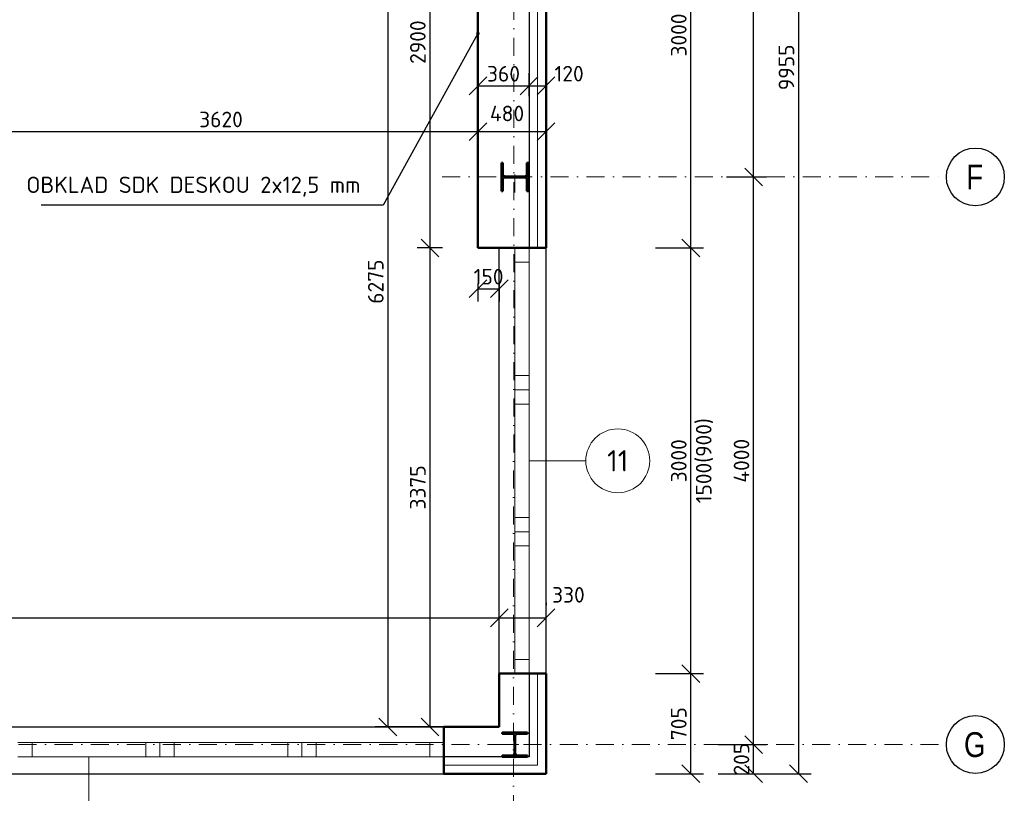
# Model space of a CAD drawing. Header units: millimetres. Extents: x -118752 to 407724, y -73278 to 155058.
# Tile 36 of 256: x 99957 to 106892, y -65542 to -60091. Entities that reach past the tile are written whole.
import ezdxf
from ezdxf.enums import TextEntityAlignment as Align

# ---------------------------------------------------------------- set-up
doc = ezdxf.new("R2010")
doc.units = ezdxf.units.MM
doc.header["$LTSCALE"] = 10
doc.linetypes.add('DASHDOT', pattern=[25.4, 12.7, -6.35, 0, -6.35])
for name, color, linetype, lineweight in [('CKBUBLINY', 1, 'Continuous', 18), ('CKBUBLINY_POPIS', 3, 'Continuous', 25), ('CKIZOLACE', 1, 'Continuous', 18), ('CKKOTY', 3, 'Continuous', 25), ('CKOKNA', 1, 'Continuous', 18), ('CKRASTR', 7, 'DASHDOT', 15), ('CKRASTR_POPIS', 3, 'Continuous', 25), ('CKSTENY_PODROVINOU', 7, 'Continuous', 25), ('CKSTENY_REZ', 6, 'Continuous', 50), ('CKTEXTY_MALE', 3, 'Continuous', 18), ('CSPROFILY_OSY', 1, 'DASHDOT', 18), ('CSPROFILY_REZY', 4, 'Continuous', 50)]:
    doc.layers.add(name, color=color, linetype=linetype, lineweight=lineweight)
doc.styles.add('Arial', font='arial.ttf', dxfattribs={"width": 0.8})
doc.styles.get("Standard").update_dxf_attribs({"font": 'isocpeur.ttf'})
doc.linetypes.add('IZOLACE_POLYSTYREN_EXPANDOVANY', pattern='A,1,[224,CADKON.SHX,S=0.01,R=0,X=-0.5,Y=-1.74],-2', length=3)
doc.dimstyles.new('CADKON', dxfattribs={"dimscale": 50, "dimtxt": 2.2, "dimasz": 2.5, "dimexe": 1.8, "dimexo": 5, "dimgap": 0.6, "dimtad": 1, "dimrnd": 1, "dimtxsty": 'Standard', "dimblk1": 'OBLIQUE', "dimblk2": 'OBLIQUE', "dimsah": 1, "dimcen": 2.5, "dimadec": 1, "dimazin": 2, "dimtfac": 1, "dimtdec": 4, "dimtix": 1, "dimtmove": 2, "dimatfit": 3, "dimldrblk": 'OPEN30', "dimfxl": 5, "dimfxlon": 1, "dimtolj": 1, "dimarcsym": 0})
doc.dimstyles.new('CADKON$7', dxfattribs={"dimscale": 100, "dimtxt": 2.5, "dimasz": 2.5, "dimexe": 1.8, "dimexo": 5, "dimgap": 0.6, "dimtad": 1, "dimrnd": 1, "dimtxsty": 'Standard', "dimblk1": 'OBLIQUE', "dimblk2": 'OBLIQUE', "dimsah": 1, "dimcen": 2.5, "dimadec": 1, "dimazin": 2, "dimtfac": 1, "dimtdec": 4, "dimtix": 1, "dimtmove": 0, "dimatfit": 3, "dimldrblk": 'DOTSMALL', "dimfxl": 5, "dimfxlon": 1, "dimtfill": 1, "dimtolj": 1, "dimarcsym": 0})

# ---------------------------------------------------------------- blocks, each defined once
blk = doc.blocks.new('_OBLIQUE')
at = {"color": 0, "linetype": 'ByBlock'}
blk.add_line((-0.5, -0.5), (0.5, 0.5), dxfattribs=at)
blk = doc.blocks.new('*D8124')
at = {"layer": 'CKKOTY', "color": 0, "lineweight": -2}
for p, q in [((102944.4, -66198.3), (102944.4, -66538.3)), ((103664.4, -66198.3), (103664.4, -66538.3)), ((103664.4, -66448.3), (102944.4, -66448.3))]:
    blk.add_line(p, q, dxfattribs=at)
at = {"layer": 'Defpoints', "color": 0}
for p in [(102944.4, -65404.4), (103664.4, -65404.4), (102944.4, -66448.3)]:
    blk.add_point(p, dxfattribs=at)
at = {"layer": 'CKKOTY', "color": 0, "lineweight": -2, "xscale": 125, "yscale": 125, "zscale": 125, "rotation": 180}
blk.add_blockref('_OBLIQUE', (102944.4, -66448.3), dxfattribs=at)
at = {"layer": 'CKKOTY', "color": 0, "lineweight": -2, "xscale": 125, "yscale": 125, "zscale": 125}
blk.add_blockref('_OBLIQUE', (103664.4, -66448.3), dxfattribs=at)
at = {"layer": 'CKKOTY', "color": 0, "insert": (103304.4, -66363.3), "char_height": 110, "attachment_point": 5}
blk.add_mtext('\\A1;720', dxfattribs=at)
blk = doc.blocks.new('_Open90')
at = {"color": 0, "lineweight": -2}
for p, q in [((0, 0), (-1, 0)), ((-0.5, 0.5), (0, 0)), ((0, 0), (-0.5, -0.5))]:
    blk.add_line(p, q, dxfattribs=at)
blk = doc.blocks.new('*D8128')
at = {"layer": 'CKKOTY', "color": 0, "lineweight": -2}
for p, q in [((97944.4, -66198.3), (97944.4, -66538.3)), ((102944.4, -66198.3), (102944.4, -66538.3)), ((102944.4, -66448.3), (97944.4, -66448.3))]:
    blk.add_line(p, q, dxfattribs=at)
at = {"layer": 'Defpoints', "color": 0}
for p in [(97944.4, -65404.4), (102944.4, -65404.4), (97944.4, -66448.3)]:
    blk.add_point(p, dxfattribs=at)
at = {"layer": 'CKKOTY', "color": 0, "lineweight": -2, "xscale": 125, "yscale": 125, "zscale": 125, "rotation": 180}
blk.add_blockref('_OBLIQUE', (97944.4, -66448.3), dxfattribs=at)
at = {"layer": 'CKKOTY', "color": 0, "lineweight": -2, "xscale": 125, "yscale": 125, "zscale": 125}
blk.add_blockref('_OBLIQUE', (102944.4, -66448.3), dxfattribs=at)
at = {"layer": 'CKKOTY', "color": 0, "char_height": 110, "attachment_point": 5}
for s, insert in [('\\A1;5000', (100444.4, -66363.3)), ('\\A1;1500(900)', (100444.4, -66544.3))]:
    blk.add_mtext(s, dxfattribs=dict(at, insert=insert))
blk = doc.blocks.new('_Open30')
at = {"color": 0, "lineweight": -2}
for p, q in [((-1, 0.268), (0, 0)), ((0, 0), (-1, -0.268)), ((0, 0), (-1, 0))]:
    blk.add_line(p, q, dxfattribs=at)
blk = doc.blocks.new('*D8129')
at = {"layer": 'CKKOTY', "color": 0, "lineweight": -2}
for p, q in [((103444.4, -66682.8), (103444.4, -67022.8)), ((103664.4, -66682.8), (103664.4, -67022.8)), ((103664.4, -66932.8), (103444.4, -66932.8))]:
    blk.add_line(p, q, dxfattribs=at)
at = {"layer": 'Defpoints', "color": 0}
for p in [(103444.4, -65404.4), (103664.4, -65404.4), (103444.4, -66932.8)]:
    blk.add_point(p, dxfattribs=at)
at = {"layer": 'CKKOTY', "color": 0, "lineweight": -2, "xscale": 125, "yscale": 125, "zscale": 125, "rotation": 180}
blk.add_blockref('_OBLIQUE', (103444.4, -66932.8), dxfattribs=at)
at = {"layer": 'CKKOTY', "color": 0, "lineweight": -2, "xscale": 125, "yscale": 125, "zscale": 125}
blk.add_blockref('_OBLIQUE', (103664.4, -66932.8), dxfattribs=at)
at = {"layer": 'CKKOTY', "color": 0, "insert": (103857, -66768.1), "char_height": 110, "attachment_point": 5}
blk.add_mtext('\\A1;220', dxfattribs=at)
blk = doc.blocks.new('*D8130')
at = {"layer": 'CKKOTY', "color": 0, "lineweight": -2}
for p, q in [((97444.4, -66682.8), (97444.4, -67022.8)), ((103444.4, -66682.8), (103444.4, -67022.8)), ((103444.4, -66932.8), (97444.4, -66932.8))]:
    blk.add_line(p, q, dxfattribs=at)
at = {"layer": 'Defpoints', "color": 0}
for p in [(97444.4, -65404.4), (103444.4, -65404.4), (97444.4, -66932.8)]:
    blk.add_point(p, dxfattribs=at)
at = {"layer": 'CKKOTY', "color": 0, "lineweight": -2, "xscale": 125, "yscale": 125, "zscale": 125, "rotation": 180}
blk.add_blockref('_OBLIQUE', (97444.4, -66932.8), dxfattribs=at)
at = {"layer": 'CKKOTY', "color": 0, "lineweight": -2, "xscale": 125, "yscale": 125, "zscale": 125}
blk.add_blockref('_OBLIQUE', (103444.4, -66932.8), dxfattribs=at)
at = {"layer": 'CKKOTY', "color": 0, "insert": (100444.4, -66847.8), "char_height": 110, "attachment_point": 5}
blk.add_mtext('\\A1;6000', dxfattribs=at)
blk = doc.blocks.new('*D8135')
at = {"layer": 'CKKOTY', "color": 0, "lineweight": -2}
for p, q in [((91229.4, -67129.8), (91229.4, -67469.8)), ((103664.4, -67129.8), (103664.4, -67469.8)), ((91229.4, -67379.8), (103664.4, -67379.8))]:
    blk.add_line(p, q, dxfattribs=at)
at = {"layer": 'Defpoints', "color": 0}
for p in [(91229.4, -65404.4), (103664.4, -65404.4), (103664.4, -67379.8)]:
    blk.add_point(p, dxfattribs=at)
at = {"layer": 'CKKOTY', "color": 0, "lineweight": -2, "xscale": 125, "yscale": 125, "zscale": 125, "rotation": 180}
blk.add_blockref('_OBLIQUE', (91229.4, -67379.8), dxfattribs=at)
at = {"layer": 'CKKOTY', "color": 0, "lineweight": -2, "xscale": 125, "yscale": 125, "zscale": 125}
blk.add_blockref('_OBLIQUE', (103664.4, -67379.8), dxfattribs=at)
at = {"layer": 'CKKOTY', "color": 0, "insert": (97446.9, -67294.8), "char_height": 110, "attachment_point": 5}
blk.add_mtext('\\A1;12435', dxfattribs=at)
blk = doc.blocks.new('*D8136')
at = {"layer": 'CKKOTY', "color": 0, "lineweight": -2}
for p, q in [((104434.2, -64698.9), (104774.2, -64698.9)), ((104684.2, -65404.4), (104684.2, -64698.9)), ((104434.2, -65404.4), (104774.2, -65404.4))]:
    blk.add_line(p, q, dxfattribs=at)
at = {"layer": 'Defpoints', "color": 0}
for p in [(103664.4, -64698.9), (104684.2, -64698.9), (103664.4, -65404.4)]:
    blk.add_point(p, dxfattribs=at)
at = {"layer": 'CKKOTY', "color": 0, "lineweight": -2, "xscale": 125, "yscale": 125, "zscale": 125}
for p, rotation in [((104684.2, -64698.9), 90), ((104684.2, -65404.4), 270)]:
    blk.add_blockref('_OBLIQUE', p, dxfattribs=dict(at, rotation=rotation))
at = {"layer": 'CKKOTY', "color": 0, "insert": (104599.2, -65051.6), "char_height": 110, "attachment_point": 5, "rotation": 90}
blk.add_mtext('\\A1;705', dxfattribs=at)
blk = doc.blocks.new('*D8137')
at = {"layer": 'CKKOTY', "color": 0, "lineweight": -2}
for p, q in [((104434.2, -61698.9), (104774.2, -61698.9)), ((104684.2, -64698.9), (104684.2, -61698.9)), ((104434.2, -64698.9), (104774.2, -64698.9))]:
    blk.add_line(p, q, dxfattribs=at)
at = {"layer": 'Defpoints', "color": 0}
for p in [(103664.4, -61698.9), (104684.2, -61698.9), (103664.4, -64698.9)]:
    blk.add_point(p, dxfattribs=at)
at = {"layer": 'CKKOTY', "color": 0, "lineweight": -2, "xscale": 125, "yscale": 125, "zscale": 125}
for p, rotation in [((104684.2, -61698.9), 90), ((104684.2, -64698.9), 270)]:
    blk.add_blockref('_OBLIQUE', p, dxfattribs=dict(at, rotation=rotation))
at = {"layer": 'CKKOTY', "color": 0, "char_height": 110, "attachment_point": 5, "rotation": 90}
for s, insert in [('\\A1;1500(900)', (104780.2, -63198.9)), ('\\A1;3000', (104599.2, -63198.9))]:
    blk.add_mtext(s, dxfattribs=dict(at, insert=insert))
blk = doc.blocks.new('*D8138')
at = {"layer": 'CKKOTY', "color": 0, "lineweight": -2}
for p, q in [((104434.2, -58698.9), (104774.2, -58698.9)), ((104684.2, -61698.9), (104684.2, -58698.9)), ((104434.2, -61698.9), (104774.2, -61698.9))]:
    blk.add_line(p, q, dxfattribs=at)
at = {"layer": 'Defpoints', "color": 0}
for p in [(103664.4, -58698.9), (104684.2, -58698.9), (103664.4, -61698.9)]:
    blk.add_point(p, dxfattribs=at)
at = {"layer": 'CKKOTY', "color": 0, "lineweight": -2, "xscale": 125, "yscale": 125, "zscale": 125}
for p, rotation in [((104684.2, -58698.9), 90), ((104684.2, -61698.9), 270)]:
    blk.add_blockref('_OBLIQUE', p, dxfattribs=dict(at, rotation=rotation))
at = {"layer": 'CKKOTY', "color": 0, "insert": (104599.2, -60198.9), "char_height": 110, "attachment_point": 5, "rotation": 90}
blk.add_mtext('\\A1;3000', dxfattribs=at)
blk = doc.blocks.new('*D8141')
at = {"layer": 'CKKOTY', "color": 0, "lineweight": -2}
for p, q in [((105192.3, -55448.9), (105532.3, -55448.9)), ((105442.3, -55448.9), (105442.3, -65404.4)), ((105192.3, -65404.4), (105532.3, -65404.4))]:
    blk.add_line(p, q, dxfattribs=at)
at = {"layer": 'Defpoints', "color": 0}
for p in [(103664.4, -55448.9), (103664.4, -65404.4), (105442.3, -65404.4)]:
    blk.add_point(p, dxfattribs=at)
at = {"layer": 'CKKOTY', "color": 0, "lineweight": -2, "xscale": 125, "yscale": 125, "zscale": 125}
for p, rotation in [((105442.3, -55448.9), 90), ((105442.3, -65404.4), 270)]:
    blk.add_blockref('_OBLIQUE', p, dxfattribs=dict(at, rotation=rotation))
at = {"layer": 'CKKOTY', "color": 0, "insert": (105357.3, -60426.6), "char_height": 110, "attachment_point": 5, "rotation": 90}
blk.add_mtext('\\A1;9955', dxfattribs=at)
blk = doc.blocks.new('*D8142')
at = {"layer": 'CKKOTY', "color": 0, "lineweight": -2}
for p, q in [((91559.4, -64555.9), (91559.4, -64215.9)), ((103334.4, -64555.9), (103334.4, -64215.9)), ((91559.4, -64305.9), (103334.4, -64305.9))]:
    blk.add_line(p, q, dxfattribs=at)
at = {"layer": 'Defpoints', "color": 0}
for p in [(103334.4, -64305.9), (91559.4, -65074.4), (103334.4, -65074.4)]:
    blk.add_point(p, dxfattribs=at)
at = {"layer": 'CKKOTY', "color": 0, "lineweight": -2, "xscale": 125, "yscale": 125, "zscale": 125, "rotation": 180}
blk.add_blockref('_OBLIQUE', (91559.4, -64305.9), dxfattribs=at)
at = {"layer": 'CKKOTY', "color": 0, "lineweight": -2, "xscale": 125, "yscale": 125, "zscale": 125}
blk.add_blockref('_OBLIQUE', (103334.4, -64305.9), dxfattribs=at)
at = {"layer": 'CKKOTY', "color": 0, "insert": (97446.9, -64220.9), "char_height": 110, "attachment_point": 5}
blk.add_mtext('\\A1;11775', dxfattribs=at)
blk = doc.blocks.new('*D8143')
at = {"layer": 'CKKOTY', "color": 0, "lineweight": -2}
for p, q in [((103334.4, -64555.9), (103334.4, -64215.9)), ((103664.4, -64198.9), (103664.4, -64215.9)), ((103334.4, -64305.9), (103664.4, -64305.9))]:
    blk.add_line(p, q, dxfattribs=at)
at = {"layer": 'Defpoints', "color": 0}
for p in [(103664.4, -64305.9), (103664.4, -64698.9), (103334.4, -65074.4)]:
    blk.add_point(p, dxfattribs=at)
at = {"layer": 'CKKOTY', "color": 0, "lineweight": -2, "xscale": 125, "yscale": 125, "zscale": 125, "rotation": 180}
blk.add_blockref('_OBLIQUE', (103334.4, -64305.9), dxfattribs=at)
at = {"layer": 'CKKOTY', "color": 0, "lineweight": -2, "xscale": 125, "yscale": 125, "zscale": 125}
blk.add_blockref('_OBLIQUE', (103664.4, -64305.9), dxfattribs=at)
at = {"layer": 'CKKOTY', "color": 0, "insert": (103821.5, -64143.7), "char_height": 110, "attachment_point": 5}
blk.add_mtext('\\A1;330', dxfattribs=at)
blk = doc.blocks.new('*D8148')
at = {"layer": 'CKKOTY', "color": 0, "lineweight": -2}
for p, q in [((103184.4, -60698.9), (103184.4, -60788.9)), ((99564.4, -60758.9), (99564.4, -60788.9)), ((99564.4, -60878.9), (103184.4, -60878.9))]:
    blk.add_line(p, q, dxfattribs=at)
at = {"layer": 'Defpoints', "color": 0}
for p in [(103184.4, -60878.9), (103184.4, -61198.9), (99564.4, -61258.9)]:
    blk.add_point(p, dxfattribs=at)
at = {"layer": 'CKKOTY', "color": 0, "lineweight": -2, "xscale": 125, "yscale": 125, "zscale": 125, "rotation": 180}
blk.add_blockref('_OBLIQUE', (99564.4, -60878.9), dxfattribs=at)
at = {"layer": 'CKKOTY', "color": 0, "lineweight": -2, "xscale": 125, "yscale": 125, "zscale": 125}
blk.add_blockref('_OBLIQUE', (103184.4, -60878.9), dxfattribs=at)
at = {"layer": 'CKKOTY', "color": 0, "insert": (101374.4, -60793.9), "char_height": 110, "attachment_point": 5}
blk.add_mtext('\\A1;3620', dxfattribs=at)
blk = doc.blocks.new('*D8149')
at = {"layer": 'CKKOTY', "color": 0, "lineweight": -2}
for p, q in [((103184.4, -60698.9), (103184.4, -60788.9)), ((103664.4, -60698.9), (103664.4, -60788.9)), ((103184.4, -60878.9), (103664.4, -60878.9))]:
    blk.add_line(p, q, dxfattribs=at)
at = {"layer": 'Defpoints', "color": 0}
for p in [(103664.4, -60878.9), (103184.4, -61198.9), (103664.4, -61198.9)]:
    blk.add_point(p, dxfattribs=at)
at = {"layer": 'CKKOTY', "color": 0, "lineweight": -2, "xscale": 125, "yscale": 125, "zscale": 125, "rotation": 180}
blk.add_blockref('_OBLIQUE', (103184.4, -60878.9), dxfattribs=at)
at = {"layer": 'CKKOTY', "color": 0, "lineweight": -2, "xscale": 125, "yscale": 125, "zscale": 125}
blk.add_blockref('_OBLIQUE', (103664.4, -60878.9), dxfattribs=at)
at = {"layer": 'CKKOTY', "color": 0, "insert": (103389.4, -60751.8), "char_height": 110, "attachment_point": 5}
blk.add_mtext('\\A1;480', dxfattribs=at)
blk = doc.blocks.new('*D8172')
at = {"layer": 'CKKOTY', "color": 0, "lineweight": -2}
for p, q in [((102799.7, -58798.9), (102459.7, -58798.9)), ((102549.7, -58798.9), (102549.7, -65074.4)), ((102799.7, -65074.4), (102459.7, -65074.4))]:
    blk.add_line(p, q, dxfattribs=at)
at = {"layer": 'Defpoints', "color": 0}
for p in [(103334.4, -58798.9), (102549.7, -65074.4), (103334.4, -65074.4)]:
    blk.add_point(p, dxfattribs=at)
at = {"layer": 'CKKOTY', "color": 0, "lineweight": -2, "xscale": 125, "yscale": 125, "zscale": 125}
for p, rotation in [((102549.7, -58798.9), 90), ((102549.7, -65074.4), 270)]:
    blk.add_blockref('_OBLIQUE', p, dxfattribs=dict(at, rotation=rotation))
at = {"layer": 'CKKOTY', "color": 0, "insert": (102464.7, -61936.6), "char_height": 110, "attachment_point": 5, "rotation": 90}
blk.add_mtext('\\A1;6275', dxfattribs=at)
blk = doc.blocks.new('*D8311')
at = {"layer": 'CKKOTY', "color": 0, "lineweight": -2}
for p, q in [((86724.4, -67469.6), (86724.4, -67809.6)), ((103664.4, -67469.6), (103664.4, -67809.6)), ((86724.4, -67719.6), (103664.4, -67719.6))]:
    blk.add_line(p, q, dxfattribs=at)
at = {"layer": 'Defpoints', "color": 0}
for p in [(86724.4, -65404.4), (103664.4, -65404.4), (103664.4, -67719.6)]:
    blk.add_point(p, dxfattribs=at)
at = {"layer": 'CKKOTY', "color": 0, "lineweight": -2, "xscale": 125, "yscale": 125, "zscale": 125, "rotation": 180}
blk.add_blockref('_OBLIQUE', (86724.4, -67719.6), dxfattribs=at)
at = {"layer": 'CKKOTY', "color": 0, "lineweight": -2, "xscale": 125, "yscale": 125, "zscale": 125}
blk.add_blockref('_OBLIQUE', (103664.4, -67719.6), dxfattribs=at)
at = {"layer": 'CKKOTY', "color": 0, "insert": (95194.4, -67634.6), "char_height": 110, "attachment_point": 5}
blk.add_mtext('\\A1;16940', dxfattribs=at)
blk = doc.blocks.new('*D8971')
at = {"layer": 'CKKOTY', "color": 0, "lineweight": -2}
for p, q in [((102934.4, -58798.9), (102756.1, -58798.9)), ((102846.1, -58798.9), (102846.1, -61698.9)), ((102934.4, -61698.9), (102756.1, -61698.9))]:
    blk.add_line(p, q, dxfattribs=at)
at = {"layer": 'Defpoints', "color": 0}
for p in [(103184.4, -58798.9), (102846.1, -61698.9), (103184.4, -61698.9)]:
    blk.add_point(p, dxfattribs=at)
at = {"layer": 'CKKOTY', "color": 0, "lineweight": -2, "xscale": 125, "yscale": 125, "zscale": 125}
for p, rotation in [((102846.1, -58798.9), 90), ((102846.1, -61698.9), 270)]:
    blk.add_blockref('_OBLIQUE', p, dxfattribs=dict(at, rotation=rotation))
at = {"layer": 'CKKOTY', "color": 0, "insert": (102761.1, -60248.9), "char_height": 110, "attachment_point": 5, "rotation": 90}
blk.add_mtext('\\A1;2900', dxfattribs=at)
blk = doc.blocks.new('*D8972')
at = {"layer": 'CKKOTY', "color": 0, "lineweight": -2}
for p, q in [((102934.4, -61698.9), (102756.1, -61698.9)), ((102846.1, -61698.9), (102846.1, -65074.4)), ((103084.4, -65074.4), (102756.1, -65074.4))]:
    blk.add_line(p, q, dxfattribs=at)
at = {"layer": 'Defpoints', "color": 0}
for p in [(103184.4, -61698.9), (102846.1, -65074.4), (103334.4, -65074.4)]:
    blk.add_point(p, dxfattribs=at)
at = {"layer": 'CKKOTY', "color": 0, "lineweight": -2, "xscale": 125, "yscale": 125, "zscale": 125}
for p, rotation in [((102846.1, -61698.9), 90), ((102846.1, -65074.4), 270)]:
    blk.add_blockref('_OBLIQUE', p, dxfattribs=dict(at, rotation=rotation))
at = {"layer": 'CKKOTY', "color": 0, "insert": (102761.1, -63386.6), "char_height": 110, "attachment_point": 5, "rotation": 90}
blk.add_mtext('\\A1;3375', dxfattribs=at)
blk = doc.blocks.new('*D8974')
at = {"layer": 'CKKOTY', "color": 0, "lineweight": -2}
for p, q in [((103184.4, -60628.9), (103184.4, -60466.9)), ((103544.4, -60628.9), (103544.4, -60466.9)), ((103184.4, -60556.9), (103544.4, -60556.9))]:
    blk.add_line(p, q, dxfattribs=at)
at = {"layer": 'Defpoints', "color": 0}
for p in [(103544.4, -60556.9), (103184.4, -60878.9), (103544.4, -60878.9)]:
    blk.add_point(p, dxfattribs=at)
at = {"layer": 'CKKOTY', "color": 0, "lineweight": -2, "xscale": 125, "yscale": 125, "zscale": 125, "rotation": 180}
blk.add_blockref('_OBLIQUE', (103184.4, -60556.9), dxfattribs=at)
at = {"layer": 'CKKOTY', "color": 0, "lineweight": -2, "xscale": 125, "yscale": 125, "zscale": 125}
blk.add_blockref('_OBLIQUE', (103544.4, -60556.9), dxfattribs=at)
at = {"layer": 'CKKOTY', "color": 0, "insert": (103364.4, -60471.9), "char_height": 110, "attachment_point": 5}
blk.add_mtext('\\A1;360', dxfattribs=at)
blk = doc.blocks.new('*D8975')
at = {"layer": 'CKKOTY', "color": 0, "lineweight": -2}
for p, q in [((103544.4, -60628.9), (103544.4, -60466.9)), ((103664.4, -60628.9), (103664.4, -60466.9)), ((103544.4, -60556.9), (103664.4, -60556.9))]:
    blk.add_line(p, q, dxfattribs=at)
at = {"layer": 'Defpoints', "color": 0}
for p in [(103664.4, -60556.9), (103544.4, -60878.9), (103664.4, -60878.9)]:
    blk.add_point(p, dxfattribs=at)
at = {"layer": 'CKKOTY', "color": 0, "lineweight": -2, "xscale": 125, "yscale": 125, "zscale": 125, "rotation": 180}
blk.add_blockref('_OBLIQUE', (103544.4, -60556.9), dxfattribs=at)
at = {"layer": 'CKKOTY', "color": 0, "lineweight": -2, "xscale": 125, "yscale": 125, "zscale": 125}
blk.add_blockref('_OBLIQUE', (103664.4, -60556.9), dxfattribs=at)
at = {"layer": 'CKKOTY', "color": 0, "insert": (103826.6, -60471.3), "char_height": 110, "attachment_point": 5}
blk.add_mtext('\\A1;120', dxfattribs=at)
blk = doc.blocks.new('*D8976')
at = {"layer": 'CKKOTY', "color": 0, "lineweight": -2}
for p, q in [((103184.4, -61948.9), (103184.4, -62076.5)), ((103184.4, -61986.5), (103334.4, -61986.5)), ((103334.4, -61948.9), (103334.4, -62076.5))]:
    blk.add_line(p, q, dxfattribs=at)
at = {"layer": 'Defpoints', "color": 0}
for p in [(103184.4, -61698.9), (103334.4, -61698.9), (103334.4, -61986.5)]:
    blk.add_point(p, dxfattribs=at)
at = {"layer": 'CKKOTY', "color": 0, "lineweight": -2, "xscale": 125, "yscale": 125, "zscale": 125}
blk.add_blockref('_OBLIQUE', (103184.4, -61986.5), dxfattribs=at)
at = {"layer": 'CKKOTY', "color": 0, "lineweight": -2, "xscale": 125, "yscale": 125, "zscale": 125, "rotation": 180}
blk.add_blockref('_OBLIQUE', (103334.4, -61986.5), dxfattribs=at)
at = {"layer": 'CKKOTY', "color": 0, "insert": (103259.4, -61901.5), "char_height": 110, "attachment_point": 5}
blk.add_mtext('\\A1;150', dxfattribs=at)
blk = doc.blocks.new('*D8986')
at = {"layer": 'CKKOTY', "color": 0, "lineweight": -2}
for p, q in [((104875.9, -65198.9), (105215.9, -65198.9)), ((105125.9, -65404.4), (105125.9, -65198.9)), ((104875.9, -65404.4), (105215.9, -65404.4))]:
    blk.add_line(p, q, dxfattribs=at)
at = {"layer": 'Defpoints', "color": 0}
for p in [(103664.4, -65198.9), (105125.9, -65198.9), (103664.4, -65404.4)]:
    blk.add_point(p, dxfattribs=at)
at = {"layer": 'CKKOTY', "color": 0, "lineweight": -2, "xscale": 125, "yscale": 125, "zscale": 125}
for p, rotation in [((105125.9, -65198.9), 270), ((105125.9, -65404.4), 90)]:
    blk.add_blockref('_OBLIQUE', p, dxfattribs=dict(at, rotation=rotation))
at = {"layer": 'CKKOTY', "color": 0, "insert": (105040.9, -65301.6), "char_height": 110, "attachment_point": 5, "rotation": 90}
blk.add_mtext('\\A1;205', dxfattribs=at)
blk = doc.blocks.new('*D8987')
at = {"layer": 'CKKOTY', "color": 0, "lineweight": -2}
for p, q in [((104934.2, -61198.9), (105215.9, -61198.9)), ((105125.9, -65198.9), (105125.9, -61198.9)), ((104875.9, -65198.9), (105215.9, -65198.9))]:
    blk.add_line(p, q, dxfattribs=at)
at = {"layer": 'Defpoints', "color": 0}
for p in [(104684.2, -61198.9), (105125.9, -61198.9), (103664.4, -65198.9)]:
    blk.add_point(p, dxfattribs=at)
at = {"layer": 'CKKOTY', "color": 0, "lineweight": -2, "xscale": 125, "yscale": 125, "zscale": 125}
for p, rotation in [((105125.9, -61198.9), 90), ((105125.9, -65198.9), 270)]:
    blk.add_blockref('_OBLIQUE', p, dxfattribs=dict(at, rotation=rotation))
at = {"layer": 'CKKOTY', "color": 0, "insert": (105040.9, -63198.9), "char_height": 110, "attachment_point": 5, "rotation": 90}
blk.add_mtext('\\A1;4000', dxfattribs=at)
blk = doc.blocks.new('*D8988')
at = {"layer": 'CKKOTY', "color": 0, "lineweight": -2}
for p, q in [((104964.2, -55198.9), (105215.9, -55198.9)), ((105125.9, -61198.9), (105125.9, -55198.9)), ((104934.2, -61198.9), (105215.9, -61198.9))]:
    blk.add_line(p, q, dxfattribs=at)
at = {"layer": 'Defpoints', "color": 0}
for p in [(104714.2, -55198.9), (105125.9, -55198.9), (104684.2, -61198.9)]:
    blk.add_point(p, dxfattribs=at)
at = {"layer": 'CKKOTY', "color": 0, "lineweight": -2, "xscale": 125, "yscale": 125, "zscale": 125}
for p, rotation in [((105125.9, -55198.9), 90), ((105125.9, -61198.9), 270)]:
    blk.add_blockref('_OBLIQUE', p, dxfattribs=dict(at, rotation=rotation))
at = {"layer": 'CKKOTY', "color": 0, "insert": (105040.9, -58198.9), "char_height": 110, "attachment_point": 5, "rotation": 90}
blk.add_mtext('\\A1;6000', dxfattribs=at)
blk = doc.blocks.new('CK_S_EXT_HEAHEA200')
for p, q in [((-100, 95), (100, 95)), ((-100, 95), (-100, 85)), ((-100, 85), (-21.25, 85)), ((100, 85), (21.25, 85)), ((100, 95), (100, 85)), ((-3.25, -67), (-3.25, 67)), ((3.25, -67), (3.25, 67)), ((-100, -95), (-100, -85)), ((-100, -85), (-21.25, -85)), ((-100, -95), (100, -95)), ((100, -85), (21.25, -85)), ((100, -95), (100, -85))]:
    blk.add_line(p, q)
for centre, start, end in [((-21.25, 67), 0, 90), ((21.25, 67), 90, 180), ((-21.25, -67), 270, 0), ((21.25, -67), 180, 270)]:
    blk.add_arc(centre, 18, start, end)
blk = doc.blocks.new('CK_S_EXT_HEAHEA180')
for p, q in [((-90, 85.5), (90, 85.5)), ((-90, 85.5), (-90, 76)), ((-90, 76), (-18, 76)), ((90, 76), (18, 76)), ((90, 85.5), (90, 76)), ((-3, -61), (-3, 61)), ((3, -61), (3, 61)), ((-90, -85.5), (-90, -76)), ((-90, -76), (-18, -76)), ((-90, -85.5), (90, -85.5)), ((90, -76), (18, -76)), ((90, -85.5), (90, -76))]:
    blk.add_line(p, q)
for centre, start, end in [((-18, 61), 0, 90), ((18, 61), 90, 180), ((-18, -61), 270, 0), ((18, -61), 180, 270)]:
    blk.add_arc(centre, 15, start, end)
blk = doc.blocks.new('CK_BUBBLE_1_0_0')
at = {"color": 0, "linetype": 'ByBlock', "lineweight": -2}
blk.add_circle((0, 0), 1, dxfattribs=at)

msp = doc.modelspace()

# ---------------------------------------------------------------- linework, layer by layer
at = {"layer": 'CKBUBLINY'}
for p, q in [((103944.387, -63198.898), (103544.387, -63198.898)), ((100444.387, -65684.398), (100444.387, -65284.398))]:
    msp.add_line(p, q, dxfattribs=at)
at = {"layer": 'CKIZOLACE', "linetype": 'IZOLACE_POLYSTYREN_EXPANDOVANY', "ltscale": 3}
for points in [[(103604.387, -58698.898), (103604.387, -61698.898)], [(103604.387, -64698.898), (103604.387, -65344.398), (102944.387, -65344.398)]]:
    msp.add_lwpolyline(points, dxfattribs=at)
at = {"layer": 'CKOKNA'}
for p, q in [((103444.387, -61798.898), (103444.387, -61698.898)), ((103544.387, -61698.898), (103444.387, -61698.898)), ((103544.387, -61798.898), (103544.387, -61698.898)), ((103444.387, -62598.898), (103444.387, -61798.898)), ((103544.387, -61798.898), (103444.387, -61798.898)), ((103544.387, -62598.898), (103544.387, -61798.898)), ((103544.387, -62598.898), (103444.387, -62598.898)), ((103444.387, -62598.898), (103444.387, -62698.898)), ((103544.387, -62598.898), (103544.387, -62698.898)), ((103544.387, -62698.898), (103444.387, -62698.898)), ((103444.387, -62698.898), (103444.387, -62798.898)), ((103544.387, -62698.898), (103544.387, -62798.898)), ((103444.387, -63598.898), (103444.387, -62798.898)), ((103544.387, -62798.898), (103444.387, -62798.898)), ((103544.387, -63598.898), (103544.387, -62798.898)), ((103544.387, -63598.898), (103444.387, -63598.898)), ((103444.387, -63598.898), (103444.387, -63698.898)), ((103544.387, -63598.898), (103544.387, -63698.898)), ((103544.387, -63698.898), (103444.387, -63698.898)), ((103444.387, -63698.898), (103444.387, -63798.898)), ((103544.387, -63698.898), (103544.387, -63798.898)), ((103444.387, -64598.898), (103444.387, -63798.898)), ((103544.387, -63798.898), (103444.387, -63798.898)), ((103544.387, -64598.898), (103544.387, -63798.898)), ((103544.387, -64598.898), (103444.387, -64598.898)), ((103444.387, -64598.898), (103444.387, -64698.898)), ((103544.387, -64598.898), (103544.387, -64698.898)), ((103544.387, -64698.898), (103444.387, -64698.898)), ((100044.387, -65184.398), (99944.387, -65184.398)), ((100044.387, -65184.398), (100844.387, -65184.398)), ((100044.387, -65284.398), (100044.387, -65184.398)), ((100944.387, -65184.398), (100844.387, -65184.398)), ((100844.387, -65284.398), (100844.387, -65184.398)), ((101044.387, -65184.398), (100944.387, -65184.398)), ((100944.387, -65284.398), (100944.387, -65184.398)), ((101044.387, -65184.398), (101844.387, -65184.398)), ((101044.387, -65284.398), (101044.387, -65184.398)), ((101944.387, -65184.398), (101844.387, -65184.398)), ((101844.387, -65284.398), (101844.387, -65184.398)), ((101944.387, -65284.398), (101944.387, -65184.398)), ((102044.387, -65184.398), (101944.387, -65184.398)), ((102044.387, -65184.398), (102844.387, -65184.398)), ((102044.387, -65284.398), (102044.387, -65184.398)), ((102844.387, -65284.398), (102844.387, -65184.398)), ((102844.387, -65184.398), (102944.387, -65184.398)), ((102944.387, -65284.398), (102944.387, -65184.398)), ((100044.387, -65284.398), (99944.387, -65284.398)), ((100044.387, -65284.398), (100844.387, -65284.398)), ((100944.387, -65284.398), (100844.387, -65284.398)), ((101044.387, -65284.398), (100944.387, -65284.398)), ((101044.387, -65284.398), (101844.387, -65284.398)), ((101944.387, -65284.398), (101844.387, -65284.398)), ((102044.387, -65284.398), (101944.387, -65284.398)), ((102044.387, -65284.398), (102844.387, -65284.398)), ((102844.387, -65284.398), (102944.387, -65284.398))]:
    msp.add_line(p, q, dxfattribs=at)
at = {"layer": 'CKRASTR'}
for p, q in [((103432.25, -68476.36), (103444.387, -51536.667)), ((102932.335, -61198.898), (106484.245, -61198.898)), ((84956.815, -65198.898), (106484.245, -65198.898))]:
    msp.add_line(p, q, dxfattribs=at)
at = {"layer": 'CKRASTR_POPIS'}
for centre in [(106688.168, -61198.898), (106688.168, -65198.898)]:
    msp.add_circle(centre, 203.923, dxfattribs=at)
at = {"layer": 'CKSTENY_PODROVINOU'}
for p, q in [((103544.387, -58698.898), (103544.387, -61698.898)), ((103334.387, -64698.898), (103334.387, -61698.898)), ((103544.387, -61698.898), (103664.387, -61698.898)), ((103664.387, -64698.898), (103664.387, -61698.898)), ((103544.387, -64698.898), (103544.387, -65284.398)), ((103544.387, -64698.898), (103664.387, -64698.898)), ((97944.387, -65074.398), (102944.387, -65074.398)), ((103544.387, -65284.398), (102944.387, -65284.398)), ((102944.387, -65284.398), (102944.387, -65404.398)), ((97944.387, -65404.398), (102944.387, -65404.398))]:
    msp.add_line(p, q, dxfattribs=at)
at = {"layer": 'CKSTENY_REZ'}
for p, q in [((103664.387, -58698.898), (103664.387, -61698.898)), ((103184.387, -61698.898), (103184.387, -58798.898)), ((103664.387, -61698.898), (103184.387, -61698.898)), ((103334.387, -64698.898), (103334.387, -65074.398)), ((103664.387, -64698.898), (103334.387, -64698.898)), ((103664.387, -64698.898), (103664.387, -65404.398)), ((103334.387, -65074.398), (102944.387, -65074.398)), ((102944.387, -65404.398), (102944.387, -65074.398)), ((103664.387, -65404.398), (102944.387, -65404.398))]:
    msp.add_line(p, q, dxfattribs=at)
at = {"layer": 'CSPROFILY_OSY'}
for p, q in [((103444.387, -61308.898), (103444.387, -61088.898)), ((103549.387, -61198.898), (103339.387, -61198.898)), ((103444.387, -65294.398), (103444.387, -65103.398)), ((103344.387, -65198.898), (103544.387, -65198.898))]:
    msp.add_line(p, q, dxfattribs=at)

# ---------------------------------------------------------------- block references
at = {"layer": 'CKBUBLINY'}
ref = msp.add_blockref('CK_BUBBLE_1_0_0', (104169.387, -63198.898), dxfattribs=dict(at, xscale=225, yscale=225, zscale=225))
ref.add_attrib('NUM1', '11', dxfattribs={"layer": 'CKBUBLINY_POPIS', "height": 150}).set_placement((104169.387, -63198.898), align=Align.MIDDLE_CENTER)
at = {"layer": 'CSPROFILY_REZY', "rotation": 90}
msp.add_blockref('CK_S_EXT_HEAHEA200', (103444.387, -61198.898), dxfattribs=at)
at = {"layer": 'CSPROFILY_REZY'}
msp.add_blockref('CK_S_EXT_HEAHEA180', (103444.387, -65198.898), dxfattribs=at)

# ---------------------------------------------------------------- texts
at = {"layer": 'CKRASTR_POPIS', "style": 'Arial', "width": 0.8}
for s, p in [('F', (106684.065, -61198.898)), ('G', (106684.065, -65198.898))]:
    msp.add_text(s, height=175, dxfattribs=at).set_placement(p, align=Align.MIDDLE)
at = {"layer": 'CKTEXTY_MALE', "insert": (102356.5, -61338.5), "char_height": 115, "attachment_point": 9}
msp.add_mtext('OBKLAD SDK DESKOU 2x12,5 mm', dxfattribs=at)

# ---------------------------------------------------------------- dimensions: what is measured, and where the dimension line sits
at = {"layer": 'CKKOTY'}
for base, p1, p2, override, picture, middle in [((105125.924, -55198.898), (104684.181, -61198.898), (104714.17, -55198.898), {"dimtmove": 2}, '*D8988', (105040.924, -58198.898)), ((105442.333, -65404.398), (103664.387, -55448.898), (103664.387, -65404.398), {"dimscale": 50, "dimexo": 10, "dimldrblk": 'Open90'}, '*D8141', (105357.333, -60426.648)), ((104684.181, -58698.898), (103664.387, -61698.898), (103664.387, -58698.898), {"dimscale": 50, "dimexo": 10, "dimtmove": 2}, '*D8138', (104599.181, -60198.898)), ((102549.664, -65074.398), (103334.387, -58798.898), (103334.387, -65074.398), {"dimscale": 50, "dimexo": 10, "dimtmove": 2}, '*D8172', (102464.664, -61936.648)), ((105125.924, -61198.898), (103664.387, -65198.898), (104684.181, -61198.898), {"dimtmove": 2}, '*D8987', (105040.924, -63198.898)), ((102846.061, -65074.398), (103184.387, -61698.898), (103334.387, -65074.398), {"dimtmove": 2}, '*D8972', (102761.061, -63386.648)), ((104684.181, -64698.898), (103664.387, -65404.398), (103664.387, -64698.898), {"dimscale": 50, "dimexo": 10, "dimldrblk": 'Open90'}, '*D8136', (104599.181, -65051.648))]:
    dim = msp.add_linear_dim(base=base, p1=p1, p2=p2, angle=90, dimstyle='CADKON', override=override, dxfattribs=at)
    dim.commit()
    dim.dimension.update_dxf_attribs({"geometry": picture, "text_midpoint": middle})
for base, p1, p2, picture, middle in [((102846.061, -61698.898), (103184.387, -58798.898), (103184.387, -61698.898), '*D8971', (102761.061, -60248.898)), ((105125.924, -65198.898), (103664.387, -65404.398), (103664.387, -65198.898), '*D8986', (105040.924, -65301.648))]:
    dim = msp.add_linear_dim(base=base, p1=p1, p2=p2, angle=90, dimstyle='CADKON', dxfattribs=at)
    dim.commit()
    dim.dimension.update_dxf_attribs({"geometry": picture, "text_midpoint": middle})
for base, p1, p2, picture, middle in [((103544.387, -60556.85), (103184.387, -60878.886), (103544.387, -60878.886), '*D8974', (103364.387, -60471.85)), ((103334.387, -61986.548), (103184.387, -61698.898), (103334.387, -61698.898), '*D8976', (103259.387, -61901.548))]:
    dim = msp.add_linear_dim(base=base, p1=p1, p2=p2, dimstyle='CADKON', dxfattribs=at)
    dim.commit()
    dim.dimension.update_dxf_attribs({"geometry": picture, "text_midpoint": middle})
for base, p1, p2, override, picture, middle in [((103664.387, -60556.85), (103544.387, -60878.886), (103664.387, -60878.886), {"dimtmove": 2}, '*D8975', (103826.635, -60471.34)), ((103664.387, -60878.886), (103184.387, -61198.898), (103664.387, -61198.898), {"dimscale": 50, "dimexo": 10, "dimtmove": 2}, '*D8149', (103389.37, -60751.812)), ((103664.387, -64305.941), (103334.387, -65074.398), (103664.387, -64698.898), {"dimscale": 50, "dimexo": 10, "dimtmove": 2}, '*D8143', (103821.455, -64143.749)), ((103444.387, -66932.791), (103664.387, -65404.398), (103444.387, -65404.398), {"dimscale": 50, "dimexo": 10, "dimldrblk": 'Open90'}, '*D8129', (103856.979, -66768.094))]:
    dim = msp.add_linear_dim(base=base, p1=p1, p2=p2, dimstyle='CADKON', override=override, dxfattribs=at)
    dim.commit()
    dim.dimension.update_dxf_attribs({"geometry": picture, "text_midpoint": middle, "dimtype": 160})
for base, p1, p2, override, picture, middle in [((103184.387, -60878.886), (99564.387, -61258.898), (103184.387, -61198.898), {"dimscale": 50, "dimexo": 10, "dimtmove": 2}, '*D8148', (101374.387, -60793.886)), ((103334.387, -64305.941), (91559.387, -65074.398), (103334.387, -65074.398), {"dimscale": 50, "dimexo": 10, "dimldrblk": 'Open90'}, '*D8142', (97446.887, -64220.941)), ((103664.387, -67719.636), (86724.387, -65404.398), (103664.387, -65404.398), {"dimscale": 50, "dimexo": 10}, '*D8311', (95194.387, -67634.636)), ((103664.387, -67379.823), (91229.387, -65404.398), (103664.387, -65404.398), {"dimscale": 50, "dimexo": 10, "dimtmove": 2}, '*D8135', (97446.887, -67294.823)), ((97444.387, -66932.791), (103444.387, -65404.398), (97444.387, -65404.398), {"dimscale": 50, "dimexo": 10, "dimtmove": 2}, '*D8130', (100444.387, -66847.791)), ((102944.387, -66448.324), (103664.387, -65404.398), (102944.387, -65404.398), {"dimscale": 50, "dimexo": 10, "dimldrblk": 'Open90'}, '*D8124', (103304.387, -66363.324))]:
    dim = msp.add_linear_dim(base=base, p1=p1, p2=p2, dimstyle='CADKON', override=override, dxfattribs=at)
    dim.commit()
    dim.dimension.update_dxf_attribs({"geometry": picture, "text_midpoint": middle})
dim = msp.add_linear_dim(base=(104684.181, -61698.898), p1=(103664.387, -64698.898), p2=(103664.387, -61698.898), angle=90, text='<>\\X1500(900)', dimstyle='CADKON', override={"dimscale": 50, "dimexo": 10, "dimtmove": 2}, dxfattribs=at)
dim.commit()
dim.dimension.update_dxf_attribs({"geometry": '*D8137', "text_midpoint": (104599.181, -63198.898)})
dim = msp.add_linear_dim(base=(97944.387, -66448.324), p1=(102944.387, -65404.398), p2=(97944.387, -65404.398), text='<>\\X1500(900)', dimstyle='CADKON', override={"dimscale": 50, "dimexo": 10, "dimtmove": 2}, dxfattribs=at)
dim.commit()
dim.dimension.update_dxf_attribs({"geometry": '*D8128', "text_midpoint": (100444.387, -66363.324)})

# ---------------------------------------------------------------- leaders
at = {"layer": 'CKTEXTY_MALE', "annotation_type": 0, "has_hookline": 1, "hookline_direction": 1, "text_width": 2248.25}
msp.add_leader([(103184.387, -60188.017), (102516.5, -61398.5), (102416.5, -61398.5)], dimstyle='CADKON$7', override={"dimtxt": 2.3, "dimasz": 1}, dxfattribs=at)

doc.saveas('drawing.dxf')
